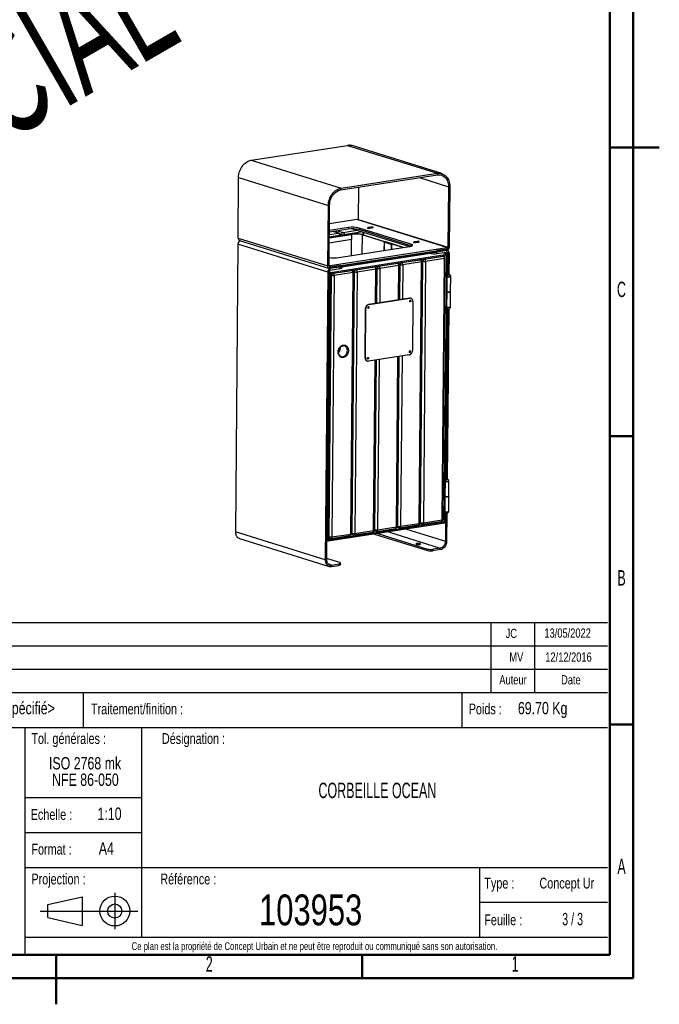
# Paper-space layout 'Commercial(2)(2)' of a CAD drawing. Header units: millimetres. Extents: x 1 to 209, y 1 to 296.
# Tile 2 of 3: x 99 to 209, y 1 to 170. Entities that reach past the tile are written whole.
import ezdxf

# ---------------------------------------------------------------- set-up
doc = ezdxf.new("R2010")
doc.units = ezdxf.units.MM
doc.layers.add('FORMAT', color=7, linetype='Continuous')
doc.styles.add('SLDTEXTSTYLE0', font='TXT', dxfattribs={"width": 0.605})
doc.styles.add('SLDTEXTSTYLE1', font='TXT', dxfattribs={"width": 0.75})
doc.styles.add('SLDTEXTSTYLE2', font='TXT', dxfattribs={"width": 0.65})

# ---------------------------------------------------------------- blocks, each defined once
blk = doc.blocks.new('Dossier de détail2')
at = {"layer": 'FORMAT', "color": 7}
for p, q in [((188.03, 25.01), (193.93, 26.37)), ((193.93, 26.37), (193.93, 21.45)), ((193.93, 26.37), (193.93, 21.45)), ((199.51, 27.02), (199.51, 20.82)), ((186.67, 23.91), (203.44, 23.91)), ((188.03, 22.81), (188.03, 25.01)), ((188.03, 22.81), (193.93, 21.45))]:
    blk.add_line(p, q, dxfattribs=at)
for radius in [2.57, 1.21]:
    blk.add_circle((199.51, 23.91), radius, dxfattribs=at)

psp = doc.layouts.new('Commercial(2)(2)')

# ---------------------------------------------------------------- linework, layer by layer
at = {"color": 7, "linetype": 'Continuous', "lineweight": 50}
for p, q in [((204, 291), (204, 6)), ((200, 287), (200, 10)), ((208.501, 148.5), (199.999, 148.5)), ((200, 148.5), (204, 148.5)), ((200, 99), (204, 99)), ((200, 49.5), (204, 49.5)), ((200, 10), (10, 10)), ((105, 1.499), (105, 10.001)), ((105, 10), (105, 6)), ((157.5, 10), (157.5, 6)), ((204, 6), (6, 6))]:
    psp.add_line(p, q, dxfattribs=at)
at = {"color": 7, "linetype": 'Continuous', "lineweight": 25}
for p, q in [((138.4678, 146.3045), (155.0078, 148.8762)), ((155.0078, 148.8762), (170.413, 144.0792)), ((171.1827, 144.0258), (155.7776, 148.8228)), ((171.1827, 144.0258), (155.7776, 148.8228)), ((138.4678, 146.3045), (153.873, 141.5076)), ((153.8707, 141.2476), (170.4107, 143.8193)), ((153.873, 141.5076), (170.413, 144.0792)), ((170.4107, 143.8193), (170.413, 144.0792)), ((136.2045, 132.973), (136.2967, 143.371)), ((136.2967, 143.371), (151.7019, 138.5741)), ((167.3189, 143.3386), (172.3232, 141.7803)), ((153.8707, 141.2476), (153.873, 141.5076)), ((156.8749, 141.7147), (156.8258, 136.1792)), ((172.3232, 141.7803), (172.2309, 131.3822)), ((172.3232, 141.7803), (172.538, 141.8137)), ((172.538, 141.8137), (172.4457, 131.4156)), ((151.6096, 128.176), (151.7019, 138.5741)), ((151.9167, 138.6075), (151.7019, 138.5741)), ((151.8244, 128.2094), (151.9167, 138.6075)), ((156.611, 136.1458), (151.8883, 135.4115)), ((172.0161, 131.3488), (156.611, 136.1458)), ((156.8258, 136.1792), (172.2309, 131.3822)), ((151.8669, 132.9926), (155.6905, 133.5871)), ((155.6134, 133.7083), (151.868, 133.126)), ((151.8719, 133.5577), (153.4347, 133.8007)), ((155.1304, 134.5034), (151.8758, 133.9974)), ((155.1327, 134.7633), (151.8781, 134.2573)), ((153.4347, 133.8007), (152.4943, 134.0935)), ((153.5309, 133.794), (152.5441, 134.1013)), ((153.2998, 134.2188), (154.2402, 133.9259)), ((153.9688, 133.5593), (153.7244, 133.6354)), ((153.7646, 133.4209), (153.7651, 133.4728)), ((153.9678, 133.4525), (153.9688, 133.5593)), ((154.2402, 133.9259), (156.6457, 134.3)), ((154.4348, 133.5395), (154.4347, 133.525)), ((157.5382, 134.022), (154.4348, 133.5395)), ((155.1327, 134.7633), (155.1304, 134.5034)), ((155.6905, 133.5871), (155.6828, 132.7131)), ((155.828, 134.5546), (165.6168, 131.5065)), ((156.9967, 134.6843), (156.9944, 134.4244)), ((165.882, 131.6569), (156.9944, 134.4244)), ((165.8843, 131.9169), (156.9967, 134.6843)), ((157.4914, 133.5278), (157.4622, 130.2386)), ((157.5719, 133.5403), (157.4914, 133.5278)), ((161.3427, 132.3286), (157.4914, 133.5278)), ((161.4232, 132.3411), (157.5719, 133.5403)), ((157.6522, 133.5153), (157.6564, 133.9852)), ((157.7871, 133.4733), (157.7913, 133.9432)), ((158.5061, 134.6695), (158.5068, 134.7532)), ((159.0438, 134.8366), (158.5068, 134.7532)), ((158.7833, 134.6671), (159.3203, 134.7505)), ((159.0427, 134.7074), (159.0438, 134.8366)), ((136.1952, 131.9331), (135.7571, 82.5422)), ((151.6004, 127.1362), (136.1952, 131.9331)), ((136.2045, 132.973), (151.6096, 128.176)), ((136.4755, 132.5305), (151.8807, 127.7336)), ((136.4755, 132.5305), (151.8807, 127.7336)), ((155.6828, 132.7131), (151.8591, 132.1185)), ((153.6293, 133.4143), (151.8682, 133.1404)), ((153.6291, 133.3998), (153.6293, 133.4143)), ((155.6193, 132.7032), (155.5949, 129.9482)), ((161.2605, 132.2787), (161.2477, 130.8271)), ((161.293, 132.2563), (161.2803, 130.8322)), ((161.293, 132.2563), (161.3735, 132.2688)), ((162.478, 131.8873), (161.293, 132.2563)), ((161.3285, 132.3079), (161.3877, 132.2895)), ((161.3427, 132.3286), (161.3425, 132.3109)), ((161.3427, 132.3286), (161.4232, 132.3411)), ((162.5585, 131.8998), (161.3735, 132.2688)), ((161.3877, 132.2895), (161.3875, 132.2645)), ((161.4549, 132.2435), (161.4556, 132.3188)), ((161.4809, 132.2855), (161.4805, 132.2355)), ((161.4809, 132.2855), (161.5615, 132.2981)), ((164.527, 131.337), (161.4809, 132.2855)), ((164.6076, 131.3495), (161.5615, 132.2981)), ((162.478, 131.8873), (162.4702, 131.0172)), ((162.5585, 131.8998), (162.478, 131.8873)), ((162.5585, 131.8998), (162.5508, 131.0297)), ((165.8843, 131.9169), (165.882, 131.6569)), ((166.4062, 132.2095), (166.4069, 132.2932)), ((166.9439, 132.3767), (166.4069, 132.2932)), ((166.6834, 132.2071), (167.2204, 132.2906)), ((166.9428, 132.2474), (166.9439, 132.3767)), ((152.0369, 127.9828), (172.0138, 131.0889)), ((152.0392, 128.2428), (172.0161, 131.3488)), ((152.0825, 127.0814), (172.1131, 130.1957)), ((153.5175, 129.6252), (165.6003, 131.5039)), ((169.1548, 130.4048), (154.0242, 128.0523)), ((154.0242, 128.0471), (169.1658, 130.4014)), ((166.4305, 130.2208), (166.4284, 129.9809)), ((167.011, 130.0715), (167.0131, 130.3114)), ((168.6417, 130.5646), (169.3587, 130.3413)), ((169.2, 130.6514), (169.361, 130.6012)), ((169.3587, 130.3413), (169.361, 130.6012)), ((169.361, 130.6012), (169.3617, 130.6765)), ((170.2908, 130.3018), (172.0092, 130.569)), ((170.2931, 130.5617), (170.2908, 130.3018)), ((172.0115, 130.8289), (170.2931, 130.5617)), ((170.2954, 130.8217), (170.2931, 130.5617)), ((172.0138, 131.0889), (170.2954, 130.8217)), ((172.1131, 130.1957), (171.2791, 130.4555)), ((171.6657, 130.5156), (172.2217, 130.3424)), ((172.1131, 130.1957), (171.9503, 129.9757)), ((172.0092, 130.569), (172.0115, 130.8289)), ((172.0138, 131.0889), (172.0115, 130.8289)), ((172.0161, 131.3488), (172.0138, 131.0889)), ((172.1655, 130.8182), (172.0779, 130.8455)), ((172.1131, 130.1957), (172.0803, 126.4966)), ((172.2217, 130.3424), (172.1887, 126.6279)), ((172.2217, 130.3424), (172.4365, 130.3758)), ((172.2309, 131.3822), (172.4457, 131.4156)), ((172.4365, 130.3758), (172.4038, 126.6897)), ((152.2419, 126.9114), (171.9503, 129.9757)), ((160.367, 128.1371), (163.5891, 128.6381)), ((163.5891, 128.6381), (163.5085, 128.6632)), ((163.6853, 128.6314), (163.5584, 128.6709)), ((164.0158, 128.38), (163.9036, 128.4149)), ((164.2067, 128.7717), (164.2872, 128.7467)), ((164.2872, 128.7467), (167.5093, 129.2476)), ((167.7039, 128.8612), (164.4818, 128.3602)), ((167.3061, 84.0195), (167.7039, 128.8612)), ((167.5093, 129.2476), (167.4287, 129.2727)), ((167.4419, 84.078), (167.8397, 128.9197)), ((167.6055, 129.241), (167.4786, 129.2805)), ((167.5382, 84.1478), (167.936, 128.9895)), ((167.936, 128.9895), (167.8238, 129.0244)), ((168.402, 128.9697), (168.0042, 84.128)), ((168.1269, 129.3813), (168.2074, 129.3562)), ((168.2074, 129.3562), (171.4294, 129.8572)), ((171.6241, 129.4707), (168.402, 128.9697)), ((171.2263, 84.629), (171.6241, 129.4707)), ((171.4294, 129.8572), (171.3489, 129.8822)), ((171.3621, 84.6875), (171.7599, 129.5293)), ((171.5257, 129.8505), (171.3988, 129.89)), ((171.9503, 129.9757), (171.5444, 84.2242)), ((151.6004, 127.1362), (151.1622, 77.7453)), ((151.8152, 127.1696), (151.377, 77.7787)), ((151.8152, 127.1696), (151.6004, 127.1362)), ((151.8244, 128.2094), (151.6096, 128.176)), ((152.0825, 127.0814), (151.8152, 127.1646)), ((151.8253, 128.3094), (152.0392, 128.2428)), ((151.8779, 104.0106), (152.0825, 127.0814)), ((151.8935, 128.0275), (152.0369, 127.9828)), ((152.0323, 127.4629), (153.7507, 127.7301)), ((152.0323, 127.4629), (152.0346, 127.7229)), ((153.7531, 127.9901), (152.0346, 127.7229)), ((152.0369, 127.9828), (152.0346, 127.7229)), ((153.7554, 128.25), (152.0369, 127.9828)), ((152.0392, 128.2428), (152.0369, 127.9828)), ((152.039, 104.0357), (152.2419, 126.9114)), ((152.0825, 127.0814), (152.2419, 126.9114)), ((152.4461, 126.9432), (152.5266, 126.9181)), ((152.5266, 126.9181), (155.7487, 127.4191)), ((155.9433, 127.0326), (152.7212, 126.5317)), ((153.7507, 127.7301), (153.7531, 127.9901)), ((153.7531, 127.9901), (153.7554, 128.25)), ((154.0224, 127.8472), (154.0247, 128.1072)), ((154.0247, 128.1072), (154.0263, 128.2922)), ((154.0247, 128.1072), (154.0263, 128.2922)), ((155.5455, 82.1909), (155.9433, 127.0326)), ((155.7487, 127.4191), (155.6681, 127.4442)), ((155.6813, 82.2495), (156.0791, 127.0912)), ((155.8449, 127.4124), (155.718, 127.4519)), ((155.7776, 82.3192), (156.1754, 127.1609)), ((156.1754, 127.1609), (156.0632, 127.1959)), ((156.6414, 127.1412), (156.2436, 82.2995)), ((156.3663, 127.5527), (156.4468, 127.5276)), ((156.4468, 127.5276), (159.6689, 128.0286)), ((159.8635, 127.6422), (156.6414, 127.1412)), ((159.6689, 128.0286), (159.5883, 128.0537)), ((159.7651, 128.0219), (159.6382, 128.0614)), ((159.8116, 121.7932), (159.8635, 127.6422)), ((159.9471, 121.8143), (159.9993, 127.7007)), ((160.0956, 127.7705), (159.9834, 127.8054)), ((160.0429, 121.8292), (160.0956, 127.7705)), ((160.2865, 128.1622), (160.367, 128.1371)), ((160.5616, 127.7507), (160.5097, 121.9018)), ((163.7837, 128.2517), (160.5616, 127.7507)), ((163.7318, 122.4028), (163.7837, 128.2517)), ((163.8673, 122.4238), (163.9195, 128.3102)), ((163.9631, 122.4387), (164.0158, 128.38)), ((164.4818, 128.3602), (164.4299, 122.5113)), ((151.8574, 81.7097), (152.2552, 126.5514)), ((152.2552, 126.5514), (152.2388, 126.5565)), ((152.7212, 126.5317), (152.3234, 81.6899)), ((172.0497, 126.36), (172.0267, 123.7605)), ((172.6933, 123.7546), (172.7164, 126.3541)), ((172.0267, 123.7605), (172.0036, 121.161)), ((172.6702, 121.155), (172.6933, 123.7546)), ((158.6302, 121.6096), (165.6113, 122.695)), ((158.6894, 121.5911), (165.6706, 122.6765)), ((165.6706, 122.6765), (165.6113, 122.695)), ((165.863, 122.6632), (165.8038, 122.6816)), ((166.2018, 122.1102), (166.1269, 113.6617)), ((158.0124, 112.4277), (158.0874, 120.8762)), ((158.0717, 112.4093), (158.1466, 120.8577)), ((158.1466, 120.8577), (158.0874, 120.8762)), ((158.6302, 121.6096), (158.6894, 121.5911)), ((172.0318, 121.0239), (171.769, 91.4031)), ((172.1379, 120.8906), (171.8774, 91.5344)), ((172.3518, 120.825), (172.0925, 91.5962)), ((158.0124, 112.4277), (158.0717, 112.4093)), ((158.3512, 111.8747), (158.4105, 111.8563)), ((165.5841, 112.9283), (158.6029, 111.8429)), ((159.4657, 82.8004), (159.7249, 112.0173)), ((159.6015, 82.859), (159.8603, 112.0384)), ((159.6978, 82.9287), (159.9561, 112.0533)), ((160.423, 112.1259), (160.1638, 82.909)), ((163.3859, 83.4099), (163.6451, 112.6269)), ((163.5217, 83.4685), (163.7805, 112.6479)), ((163.618, 83.5382), (163.8763, 112.6628)), ((164.3432, 112.7354), (164.084, 83.5185)), ((151.8779, 104.0106), (151.6105, 104.0939)), ((151.6732, 80.9399), (151.8779, 104.0106)), ((151.836, 81.1599), (152.039, 104.0357)), ((152.039, 104.0357), (151.8779, 104.0106)), ((171.7384, 91.2665), (171.7153, 88.667)), ((172.382, 88.661), (172.405, 91.2606)), ((171.7153, 88.667), (171.6923, 86.0674)), ((172.3589, 86.0615), (172.382, 88.661)), ((168.0042, 84.128), (171.2263, 84.629)), ((171.7204, 85.9303), (171.7038, 84.0542)), ((171.8265, 85.7971), (171.7835, 80.9515)), ((172.0404, 85.7315), (171.9983, 80.9849)), ((171.7038, 84.0542), (151.6732, 80.9399)), ((171.5444, 84.2242), (151.836, 81.1599)), ((156.2436, 82.2995), (159.4657, 82.8004)), ((159.6024, 82.9584), (159.6978, 82.9287)), ((160.0175, 82.6411), (163.2396, 83.1421)), ((160.1638, 82.909), (163.3859, 83.4099)), ((163.4993, 83.3514), (163.7874, 83.2617)), ((163.5226, 83.568), (163.618, 83.5382)), ((163.9377, 83.2506), (167.1598, 83.7516)), ((164.084, 83.5185), (167.3061, 84.0195)), ((165.1111, 83.0292), (171.7835, 80.9515)), ((167.4195, 83.9609), (167.7076, 83.8712)), ((167.4428, 84.1775), (167.5382, 84.1478)), ((167.8579, 83.8601), (171.08, 84.3611)), ((171.5444, 84.2242), (171.0956, 84.3639)), ((171.7038, 84.0542), (171.5444, 84.2242)), ((151.1622, 77.7453), (135.7571, 82.5422)), ((136.4347, 81.4362), (151.8398, 76.6392)), ((151.6732, 80.9399), (151.836, 81.1599)), ((151.839, 81.4917), (152.0268, 81.4332)), ((151.841, 81.7148), (151.8574, 81.7097)), ((152.1771, 81.4221), (155.3992, 81.923)), ((152.3234, 81.6899), (155.5455, 82.1909)), ((155.6589, 82.1324), (155.947, 82.0427)), ((155.6822, 82.3489), (155.7776, 82.3192)), ((156.0973, 82.0316), (159.3194, 82.5326)), ((159.5791, 82.7419), (159.8672, 82.6522)), ((159.6344, 82.1777), (168.6919, 79.3573)), ((160.1927, 82.2645), (168.6942, 79.6172)), ((162.0186, 82.5484), (170.9151, 79.7781)), ((151.6732, 80.9399), (151.4058, 81.0231)), ((168.6919, 79.3573), (168.6942, 79.6172)), ((169.6263, 79.5777), (169.6239, 79.3178)), ((170.9128, 79.5182), (169.6239, 79.3178)), ((170.9151, 79.7781), (169.6263, 79.5777)), ((170.9128, 79.5182), (170.9151, 79.7781)), ((171.9983, 80.9849), (171.7835, 80.9515)), ((151.1622, 77.7453), (151.377, 77.7787)), ((153.6579, 77.2794), (151.3789, 77.989)), ((152.227, 76.8725), (151.6535, 77.0511)), ((152.2247, 76.6125), (152.227, 76.8725)), ((152.2247, 76.6125), (153.5135, 76.8129)), ((152.227, 76.8725), (153.5159, 77.0729)), ((153.5135, 76.8129), (153.5159, 77.0729)), ((153.7852, 76.93), (153.7875, 77.19))]:
    psp.add_line(p, q, dxfattribs=at)
at = {"color": 7, "linetype": 'Continuous', "lineweight": 25, "flags": 128}
for points in [[(136.2967, 143.371), (136.3093, 143.6274), (136.3425, 143.8846), (136.3959, 144.14), (136.4691, 144.3913), (136.5612, 144.6359), (136.6715, 144.8715), (136.7989, 145.096), (136.9422, 145.307), (137.0999, 145.5026), (137.2706, 145.6809), (137.4525, 145.8402), (137.6441, 145.9789), (137.8433, 146.0957), (138.0483, 146.1894), (138.2572, 146.2593), (138.4678, 146.3045)], [(136.2967, 143.371), (136.3093, 143.6274), (136.3425, 143.8846), (136.3959, 144.14), (136.4691, 144.3913), (136.5612, 144.6359), (136.6715, 144.8715), (136.7989, 145.096), (136.9422, 145.307), (137.0999, 145.5026), (137.2706, 145.6809), (137.4525, 145.8402), (137.6441, 145.9789), (137.8433, 146.0957), (138.0483, 146.1894), (138.2572, 146.2593), (138.4678, 146.3045)], [(170.4107, 143.8193), (170.6126, 143.8379), (170.8122, 143.8307), (171.0071, 143.7977), (171.1952, 143.7393), (171.3745, 143.6561), (171.5431, 143.5492), (171.6989, 143.4195), (171.8405, 143.2686), (171.9662, 143.0981), (172.0745, 142.9098), (172.1645, 142.7059), (172.235, 142.4886), (172.2852, 142.2602), (172.3148, 142.0232), (172.3232, 141.7803)], [(170.4107, 143.8193), (170.6126, 143.8379), (170.8122, 143.8307), (171.0071, 143.7977), (171.1952, 143.7393), (171.3745, 143.6561), (171.5431, 143.5492), (171.6989, 143.4195), (171.8405, 143.2686), (171.9662, 143.0981), (172.0745, 142.9098), (172.1645, 142.7059), (172.235, 142.4886), (172.2852, 142.2602), (172.3148, 142.0232), (172.3232, 141.7803)], [(170.413, 144.0792), (170.6234, 144.0995), (170.8316, 144.0945), (171.0355, 144.0643), (171.2333, 144.0092), (171.4228, 143.9297), (171.6025, 143.8267), (171.7705, 143.7011), (171.9251, 143.554), (172.065, 143.387), (172.1888, 143.2016), (172.2952, 142.9997), (172.3833, 142.7831), (172.4522, 142.5539), (172.5012, 142.3144), (172.5299, 142.0669), (172.538, 141.8137)], [(170.413, 144.0792), (170.6234, 144.0995), (170.8316, 144.0945), (171.0355, 144.0643), (171.2333, 144.0092), (171.4228, 143.9297), (171.6025, 143.8267), (171.7705, 143.7011), (171.9251, 143.554), (172.065, 143.387), (172.1888, 143.2016), (172.2952, 142.9997), (172.3833, 142.7831), (172.4522, 142.5539), (172.5012, 142.3144), (172.5299, 142.0669), (172.538, 141.8137)], [(151.7019, 138.5741), (151.7145, 138.8305), (151.7476, 139.0876), (151.8011, 139.3431), (151.8742, 139.5943), (151.9664, 139.8389), (152.0767, 140.0746), (152.2041, 140.299), (152.3473, 140.51), (152.505, 140.7056), (152.6757, 140.8839), (152.8577, 141.0432), (153.0492, 141.1819), (153.2484, 141.2987), (153.4535, 141.3925), (153.6623, 141.4623), (153.873, 141.5076)], [(151.7019, 138.5741), (151.7145, 138.8305), (151.7476, 139.0876), (151.8011, 139.3431), (151.8742, 139.5943), (151.9664, 139.8389), (152.0767, 140.0746), (152.2041, 140.299), (152.3473, 140.51), (152.505, 140.7056), (152.6757, 140.8839), (152.8577, 141.0432), (153.0492, 141.1819), (153.2484, 141.2987), (153.4535, 141.3925), (153.6623, 141.4623), (153.873, 141.5076)], [(151.9167, 138.6075), (151.9294, 138.8537), (151.9632, 139.1005), (152.0177, 139.3452), (152.0922, 139.5851), (152.1861, 139.8175), (152.2981, 140.0401), (152.4271, 140.2502), (152.5717, 140.4456), (152.7304, 140.6241), (152.9013, 140.7839), (153.0826, 140.9231), (153.2722, 141.0402), (153.4683, 141.134), (153.6685, 141.2034), (153.8707, 141.2476)], [(151.9167, 138.6075), (151.9294, 138.8537), (151.9632, 139.1005), (152.0177, 139.3452), (152.0922, 139.5851), (152.1861, 139.8175), (152.2981, 140.0401), (152.4271, 140.2502), (152.5717, 140.4456), (152.7304, 140.6241), (152.9013, 140.7839), (153.0826, 140.9231), (153.2722, 141.0402), (153.4683, 141.134), (153.6685, 141.2034), (153.8707, 141.2476)], [(156.8258, 136.1792), (156.8212, 136.1278), (156.8106, 136.0836)], [(156.8258, 136.1792), (156.8212, 136.1278), (156.8106, 136.0836)], [(153.4347, 133.8007), (153.487, 133.8026), (153.5309, 133.794)], [(153.4347, 133.8007), (153.4731, 133.7825), (153.51, 133.7524), (153.5439, 133.7118), (153.5735, 133.662), (153.5976, 133.6052), (153.6153, 133.5433), (153.626, 133.4788), (153.6293, 133.4143)], [(154.2402, 133.9259), (154.2786, 133.9077), (154.3155, 133.8777), (154.3494, 133.837), (154.379, 133.7873), (154.4031, 133.7304), (154.4209, 133.6685), (154.4316, 133.6041), (154.4348, 133.5395)], [(155.6134, 133.7083), (155.6302, 133.7069), (155.6536, 133.692), (155.6732, 133.664), (155.6862, 133.6271), (155.6905, 133.5871)], [(157.5719, 133.5403), (157.4512, 133.5733), (157.3128, 133.6027), (157.159, 133.6279), (156.9926, 133.6485), (156.8163, 133.6642), (156.6332, 133.6748), (156.4464, 133.6799), (156.2592, 133.6796), (156.0746, 133.6738), (155.8959, 133.6627), (155.7261, 133.6464), (155.6824, 133.6412)], [(158.5068, 134.7532), (158.4509, 134.7406), (158.4183, 134.7243), (158.4132, 134.7063), (158.436, 134.6888), (158.484, 134.6738), (158.5514, 134.6633), (158.6302, 134.6583), (158.7107, 134.6597), (158.7833, 134.6671)], [(159.3203, 134.7505), (159.3763, 134.7631), (159.4088, 134.7794), (159.414, 134.7974), (159.3912, 134.8149), (159.3432, 134.8299), (159.2757, 134.8404), (159.197, 134.8454), (159.1165, 134.844), (159.0438, 134.8366)], [(161.293, 132.2563), (161.2763, 132.2627), (161.2654, 132.2697), (161.2607, 132.2769), (161.2624, 132.2842), (161.2705, 132.2912), (161.2846, 132.2976), (161.3042, 132.3033), (161.3285, 132.3079)], [(161.3285, 132.3079), (161.3382, 132.3098), (161.346, 132.3121), (161.3516, 132.3146), (161.3549, 132.3174), (161.3556, 132.3203), (161.3537, 132.3232), (161.3493, 132.326), (161.3427, 132.3286)], [(161.3735, 132.2688), (161.3668, 132.2714), (161.3625, 132.2742), (161.3606, 132.2771), (161.3613, 132.28), (161.3645, 132.2828), (161.3702, 132.2854), (161.378, 132.2876), (161.3877, 132.2895)], [(161.3877, 132.2895), (161.412, 132.2941), (161.4316, 132.2998), (161.4457, 132.3063), (161.4537, 132.3132), (161.4554, 132.3205), (161.4508, 132.3277), (161.4399, 132.3347), (161.4232, 132.3411)], [(165.6003, 131.5039), (165.7451, 131.5301), (165.8709, 131.5609), (165.9751, 131.5955), (166.0556, 131.6332), (166.1107, 131.6733), (166.1393, 131.715), (166.1409, 131.7574), (166.1154, 131.7996), (166.0634, 131.8408), (165.9858, 131.8802), (165.8843, 131.9169)], [(166.4069, 132.2932), (166.3509, 132.2806), (166.3184, 132.2643), (166.3132, 132.2463), (166.336, 132.2288), (166.3841, 132.2139), (166.4515, 132.2033), (166.5302, 132.1984), (166.6108, 132.1997), (166.6834, 132.2071)], [(167.2204, 132.2906), (167.2764, 132.3032), (167.3089, 132.3194), (167.3141, 132.3374), (167.2913, 132.3549), (167.2432, 132.3699), (167.1758, 132.3805), (167.0971, 132.3854), (167.0165, 132.3841), (166.9439, 132.3767)], [(166.008, 131.6093), (165.9835, 131.6202), (165.882, 131.6569)], [(172.4365, 130.3758), (172.4292, 130.476), (172.4056, 130.5697), (172.3667, 130.6534), (172.3139, 130.7239), (172.2494, 130.7784), (172.1756, 130.8149), (172.0952, 130.832), (172.0115, 130.8289)], [(163.6853, 128.6314), (163.6414, 128.64), (163.5891, 128.6381)], [(163.7837, 128.2517), (163.7804, 128.3163), (163.7697, 128.3807), (163.752, 128.4426), (163.7279, 128.4995), (163.6983, 128.5492), (163.6644, 128.5899), (163.6275, 128.6199), (163.5891, 128.6381)], [(164.4818, 128.3602), (164.4786, 128.4248), (164.4679, 128.4893), (164.4501, 128.5511), (164.426, 128.608), (164.3964, 128.6577), (164.3625, 128.6984), (164.3256, 128.7284), (164.2872, 128.7467)], [(167.6055, 129.241), (167.5616, 129.2495), (167.5093, 129.2476)], [(167.7039, 128.8612), (167.7006, 128.9258), (167.6899, 128.9902), (167.6722, 129.0521), (167.6481, 129.109), (167.6185, 129.1587), (167.5846, 129.1994), (167.5477, 129.2294), (167.5093, 129.2476)], [(168.402, 128.9697), (168.3988, 129.0343), (168.3881, 129.0988), (168.3703, 129.1606), (168.3462, 129.2175), (168.3166, 129.2673), (168.2827, 129.3079), (168.2458, 129.3379), (168.2074, 129.3562)], [(171.5257, 129.8505), (171.4818, 129.8591), (171.4294, 129.8572)], [(171.6241, 129.4707), (171.6208, 129.5353), (171.6101, 129.5997), (171.5924, 129.6616), (171.5683, 129.7185), (171.5387, 129.7682), (171.5048, 129.8089), (171.4679, 129.8389), (171.4294, 129.8572)], [(152.0346, 127.7229), (151.9509, 127.7199), (151.8706, 127.7369), (151.7967, 127.7734), (151.7322, 127.8279), (151.6795, 127.8984), (151.6406, 127.9821), (151.617, 128.0759), (151.6096, 128.176)], [(152.0346, 127.7229), (151.9509, 127.7199), (151.8706, 127.7369), (151.7967, 127.7734), (151.7322, 127.8279), (151.6795, 127.8984), (151.6406, 127.9821), (151.617, 128.0759), (151.6096, 128.176)], [(152.7212, 126.5317), (152.718, 126.5963), (152.7073, 126.6607), (152.6895, 126.7226), (152.6654, 126.7795), (152.6358, 126.8292), (152.6019, 126.8698), (152.5651, 126.8999), (152.5266, 126.9181)], [(154.0224, 127.8472), (154.0148, 127.8252), (153.9825, 127.7972), (153.9262, 127.7714), (153.8479, 127.7488), (153.7507, 127.7301)], [(154.0247, 128.1072), (154.0171, 128.0851), (153.9848, 128.0572), (153.9285, 128.0314), (153.8502, 128.0087), (153.7531, 127.9901)], [(154.0247, 128.1072), (154.0171, 128.0851), (153.9848, 128.0572), (153.9285, 128.0314), (153.8502, 128.0087), (153.7531, 127.9901)], [(153.7531, 127.9901), (153.8502, 128.0087), (153.9285, 128.0314), (153.9848, 128.0572), (154.0171, 128.0851), (154.0247, 128.1072)], [(155.7487, 127.4191), (155.801, 127.421), (155.8449, 127.4124)], [(155.9433, 127.0326), (155.94, 127.0972), (155.9293, 127.1617), (155.9116, 127.2235), (155.8875, 127.2804), (155.8579, 127.3302), (155.824, 127.3708), (155.7871, 127.4008), (155.7487, 127.4191)], [(156.6414, 127.1412), (156.6382, 127.2058), (156.6275, 127.2702), (156.6097, 127.3321), (156.5856, 127.389), (156.556, 127.4387), (156.5221, 127.4794), (156.4853, 127.5094), (156.4468, 127.5276)], [(159.7651, 128.0219), (159.7212, 128.0305), (159.6689, 128.0286)], [(159.8635, 127.6422), (159.8602, 127.7067), (159.8495, 127.7712), (159.8318, 127.8331), (159.8077, 127.8899), (159.7781, 127.9397), (159.7442, 127.9803), (159.7073, 128.0104), (159.6689, 128.0286)], [(160.5616, 127.7507), (160.5584, 127.8153), (160.5477, 127.8797), (160.5299, 127.9416), (160.5058, 127.9985), (160.4762, 128.0482), (160.4423, 128.0889), (160.4054, 128.1189), (160.367, 128.1371)], [(172.0497, 126.36), (172.0504, 126.3552), (172.0698, 126.3343), (172.1145, 126.3153)], [(172.7164, 126.3541), (172.714, 126.3455), (172.6921, 126.3266), (172.6485, 126.3099), (172.5863, 126.2965), (172.5098, 126.2873), (172.4245, 126.283), (172.3363, 126.2839), (172.2513, 126.2899), (172.1756, 126.3007), (172.1144, 126.3154), (172.072, 126.333), (172.0515, 126.3523), (172.0497, 126.36)], [(172.1145, 126.3153), (172.1811, 126.2997), (172.2639, 126.2887), (172.3565, 126.2832), (172.4512, 126.2838), (172.5403, 126.2902), (172.6168, 126.3021), (172.6742, 126.3184), (172.7081, 126.3379), (172.7164, 126.3541)], [(172.3859, 126.682), (172.4383, 126.6839), (172.4822, 126.6753)], [(172.0267, 123.7605), (172.0273, 123.7559), (172.0441, 123.7365), (172.0831, 123.7185), (172.1415, 123.7033), (172.2152, 123.6918), (172.299, 123.685), (172.3872, 123.6833), (172.4734, 123.6867), (172.5517, 123.6951), (172.6165, 123.7079), (172.6634, 123.7242), (172.689, 123.7428), (172.6933, 123.7546)], [(172.6933, 123.7546), (172.691, 123.746), (172.669, 123.7271), (172.6254, 123.7104), (172.5632, 123.6969), (172.4868, 123.6878), (172.4014, 123.6835), (172.3132, 123.6844), (172.2282, 123.6904), (172.1525, 123.7011), (172.0913, 123.7158), (172.049, 123.7334), (172.0284, 123.7527), (172.0267, 123.7605)], [(165.6113, 122.695), (165.716, 122.6988), (165.8038, 122.6816)], [(165.6606, 122.1558), (165.6696, 122.2094), (165.6945, 122.2574), (165.7313, 122.2927), (165.7746, 122.3098), (165.8176, 122.3061), (165.854, 122.2822), (165.878, 122.2418), (165.8861, 122.1909), (165.8771, 122.1373), (165.8523, 122.0892), (165.8154, 122.054), (165.7722, 122.0369), (165.7291, 122.0405), (165.6928, 122.0644), (165.6687, 122.1049), (165.6606, 122.1558)], [(166.2018, 122.1102), (166.1926, 122.2353), (166.1632, 122.3525), (166.1145, 122.4571), (166.0486, 122.5452), (165.968, 122.6134), (165.8756, 122.659), (165.7752, 122.6803), (165.6706, 122.6765)], [(158.0874, 120.8762), (158.0988, 121.0046), (158.1305, 121.1312), (158.1811, 121.2513), (158.2487, 121.3602), (158.3308, 121.4536), (158.4242, 121.5281), (158.5253, 121.5808), (158.6302, 121.6096)], [(158.6894, 121.5911), (158.5845, 121.5623), (158.4835, 121.5097), (158.3901, 121.4352), (158.308, 121.3417), (158.2403, 121.2329), (158.1897, 121.1128), (158.1581, 120.9861), (158.1466, 120.8577)], [(158.6902, 121.072), (158.682, 121.1229), (158.658, 121.1634), (158.6217, 121.1873), (158.5786, 121.191), (158.5354, 121.1739), (158.4985, 121.1386), (158.4737, 121.0905), (158.4646, 121.037), (158.4727, 120.9861), (158.4968, 120.9456), (158.5331, 120.9217), (158.5762, 120.918), (158.6194, 120.9351), (158.6563, 120.9704), (158.6811, 121.0185), (158.6902, 121.072)], [(172.0036, 121.161), (172.0043, 121.1561), (172.0237, 121.1353), (172.0684, 121.1163)], [(172.0036, 121.161), (172.0042, 121.1564), (172.021, 121.137), (172.06, 121.119), (172.1184, 121.1038), (172.1921, 121.0923), (172.276, 121.0855), (172.3641, 121.0837), (172.4503, 121.0872), (172.5286, 121.0956), (172.5934, 121.1084), (172.6403, 121.1247), (172.6659, 121.1433), (172.6702, 121.155)], [(172.0684, 121.1163), (172.1349, 121.1006), (172.2178, 121.0896), (172.3104, 121.0842), (172.405, 121.0847), (172.4942, 121.0912), (172.5706, 121.1031), (172.6281, 121.1194), (172.662, 121.1389), (172.6702, 121.155)], [(154.2778, 114.6053), (154.4068, 114.6139), (154.5327, 114.5995), (154.653, 114.5623), (154.7652, 114.5033), (154.8667, 114.4235), (154.9555, 114.3248), (155.0296, 114.2092), (155.0875, 114.0791), (155.128, 113.9375), (155.1501, 113.7872), (155.1535, 113.6315), (155.1379, 113.4737), (155.1039, 113.3171), (155.052, 113.1652), (154.9834, 113.0211), (154.8996, 112.8879), (154.8023, 112.7684), (154.6937, 112.6653), (154.576, 112.5806), (154.4517, 112.5163), (154.3235, 112.4736), (154.1942, 112.4535), (154.0664, 112.4564), (153.9429, 112.4822), (153.8264, 112.5304), (153.7193, 112.6), (153.6238, 112.6895), (153.5422, 112.797), (153.476, 112.9201), (153.4266, 113.0563), (153.3953, 113.2027), (153.3825, 113.3561), (153.3886, 113.5133), (153.4135, 113.6709), (153.4566, 113.8255), (153.5169, 113.974), (153.5933, 114.113), (153.6841, 114.2396), (153.7874, 114.3512), (153.9008, 114.4454), (154.0222, 114.5201), (154.1487, 114.5738), (154.2778, 114.6053)], [(153.9049, 112.6337), (153.9408, 112.6239), (154.0593, 112.6079), (154.181, 112.6152), (154.3029, 112.6458), (154.422, 112.6988), (154.5354, 112.7729), (154.6403, 112.8664), (154.734, 112.9768), (154.8144, 113.1016), (154.8793, 113.2376), (154.9273, 113.3815), (154.9571, 113.5297), (154.968, 113.6786), (154.9597, 113.8245), (154.9325, 113.9639), (154.8869, 114.0932), (154.8242, 114.2094), (154.7458, 114.3095), (154.6538, 114.3911), (154.5503, 114.4521), (154.478, 114.4801)], [(165.5833, 113.4474), (165.5915, 113.3965), (165.6155, 113.356), (165.6518, 113.3321), (165.6949, 113.3285), (165.7382, 113.3456), (165.775, 113.3808), (165.7998, 113.4289), (165.8089, 113.4825), (165.8008, 113.5334), (165.7767, 113.5738), (165.7404, 113.5977), (165.6973, 113.6014), (165.6541, 113.5843), (165.6172, 113.549), (165.5924, 113.501), (165.5833, 113.4474)], [(165.5841, 112.9283), (165.689, 112.9571), (165.79, 113.0098), (165.8834, 113.0843), (165.9655, 113.1777), (166.0332, 113.2866), (166.0838, 113.4067), (166.1154, 113.5333), (166.1269, 113.6617)], [(158.0717, 112.4093), (158.0809, 112.2841), (158.1104, 112.1669), (158.159, 112.0623), (158.2249, 111.9742), (158.3056, 111.906), (158.3979, 111.8604), (158.4983, 111.8391), (158.6029, 111.8429)], [(158.6129, 112.3636), (158.6039, 112.3101), (158.579, 112.262), (158.5422, 112.2267), (158.4989, 112.2096), (158.4559, 112.2133), (158.4195, 112.2372), (158.3955, 112.2777), (158.3874, 112.3286), (158.3964, 112.3821), (158.4213, 112.4302), (158.4581, 112.4655), (158.5013, 112.4826), (158.5444, 112.4789), (158.5807, 112.455), (158.6048, 112.4145), (158.6129, 112.3636)], [(171.7384, 91.2665), (171.7391, 91.2616), (171.7584, 91.2408), (171.8032, 91.2218)], [(172.405, 91.2606), (172.4027, 91.2519), (172.3808, 91.2331), (172.3372, 91.2164), (172.2749, 91.2029), (172.1985, 91.1938), (172.1132, 91.1895), (172.0249, 91.1904), (171.94, 91.1964), (171.8642, 91.2071), (171.803, 91.2218), (171.7607, 91.2394), (171.7401, 91.2587), (171.7384, 91.2665)], [(171.8032, 91.2218), (171.8697, 91.2061), (171.9526, 91.1951), (172.0451, 91.1897), (172.1398, 91.1902), (172.229, 91.1967), (172.3054, 91.2086), (172.3629, 91.2249), (172.3968, 91.2444), (172.405, 91.2606)], [(172.0746, 91.5885), (172.1269, 91.5904), (172.1708, 91.5818)], [(171.7153, 88.667), (171.7159, 88.6624), (171.7328, 88.643), (171.7718, 88.625), (171.8301, 88.6097), (171.9039, 88.5983), (171.9877, 88.5915), (172.0758, 88.5897), (172.1621, 88.5932), (172.2403, 88.6016), (172.3052, 88.6144), (172.352, 88.6307), (172.3776, 88.6493), (172.382, 88.661)], [(172.382, 88.661), (172.3796, 88.6524), (172.3577, 88.6336), (172.3141, 88.6168), (172.2519, 88.6034), (172.1754, 88.5942), (172.0901, 88.5899), (172.0019, 88.5908), (171.9169, 88.5969), (171.8412, 88.6076), (171.78, 88.6223), (171.7376, 88.6399), (171.7171, 88.6592), (171.7153, 88.667)], [(171.2263, 84.629), (171.2219, 84.5668), (171.2101, 84.5093), (171.1914, 84.4588), (171.1664, 84.4172), (171.1361, 84.3861), (171.1017, 84.3667), (171.08, 84.3611)], [(171.2263, 84.629), (171.2748, 84.6383), (171.314, 84.6496), (171.3421, 84.6625), (171.3583, 84.6765), (171.3621, 84.6875)], [(171.6923, 86.0674), (171.6929, 86.0626), (171.7123, 86.0417), (171.7571, 86.0227)], [(171.6923, 86.0674), (171.6929, 86.0629), (171.7097, 86.0434), (171.7487, 86.0255), (171.8071, 86.0102), (171.8808, 85.9988), (171.9646, 85.992), (172.0528, 85.9902), (172.139, 85.9937), (172.2173, 86.0021), (172.2821, 86.0149), (172.329, 86.0312), (172.3546, 86.0498), (172.3589, 86.0615)], [(171.7571, 86.0227), (171.8236, 86.0071), (171.9065, 85.9961), (171.999, 85.9907), (172.0937, 85.9912), (172.1829, 85.9977), (172.2593, 86.0095), (172.3168, 86.0259), (172.3507, 86.0453), (172.3589, 86.0615)], [(159.4657, 82.8004), (159.4613, 82.7382), (159.4495, 82.6808), (159.4308, 82.6303), (159.4058, 82.5887), (159.3755, 82.5576), (159.3411, 82.5382), (159.3194, 82.5326)], [(159.4657, 82.8004), (159.5142, 82.8098), (159.5534, 82.8211), (159.5816, 82.834), (159.5977, 82.848), (159.6015, 82.859)], [(160.1638, 82.909), (160.1594, 82.8468), (160.1476, 82.7893), (160.1289, 82.7388), (160.1039, 82.6972), (160.0736, 82.6661), (160.0392, 82.6467), (160.0175, 82.6411)], [(163.3859, 83.4099), (163.3815, 83.3477), (163.3697, 83.2903), (163.351, 83.2398), (163.326, 83.1982), (163.2957, 83.1671), (163.2613, 83.1477), (163.2396, 83.1421)], [(163.3859, 83.4099), (163.4344, 83.4193), (163.4736, 83.4306), (163.5017, 83.4435), (163.5179, 83.4575), (163.5217, 83.4685)], [(164.084, 83.5185), (164.0796, 83.4563), (164.0678, 83.3988), (164.0491, 83.3483), (164.0241, 83.3067), (163.9938, 83.2756), (163.9594, 83.2562), (163.9377, 83.2506)], [(167.3061, 84.0195), (167.3017, 83.9573), (167.2899, 83.8998), (167.2712, 83.8493), (167.2462, 83.8077), (167.2159, 83.7766), (167.1815, 83.7572), (167.1598, 83.7516)], [(167.3061, 84.0195), (167.3546, 84.0288), (167.3938, 84.0401), (167.4219, 84.053), (167.4381, 84.067), (167.4419, 84.078)], [(168.0042, 84.128), (167.9998, 84.0658), (167.988, 84.0083), (167.9693, 83.9578), (167.9443, 83.9163), (167.914, 83.8852), (167.8796, 83.8658), (167.8579, 83.8601)], [(135.7571, 82.5422), (135.7664, 82.359), (135.7973, 82.1828), (135.8493, 82.0174), (135.9213, 81.8661), (136.0119, 81.7319), (136.119, 81.6176), (136.2407, 81.5255), (136.3744, 81.4576), (136.4347, 81.4362)], [(152.3234, 81.6899), (152.319, 81.6277), (152.3072, 81.5703), (152.2885, 81.5198), (152.2635, 81.4782), (152.2332, 81.4471), (152.1988, 81.4277), (152.1771, 81.4221)], [(155.5455, 82.1909), (155.5411, 82.1287), (155.5293, 82.0712), (155.5106, 82.0208), (155.4856, 81.9792), (155.4553, 81.9481), (155.4209, 81.9287), (155.3992, 81.923)], [(155.5455, 82.1909), (155.5941, 82.2002), (155.6332, 82.2116), (155.6614, 82.2245), (155.6775, 82.2384), (155.6813, 82.2495)], [(156.2436, 82.2995), (156.2392, 82.2372), (156.2274, 82.1798), (156.2087, 82.1293), (156.1837, 82.0877), (156.1534, 82.0566), (156.119, 82.0372), (156.0973, 82.0316)], [(166.8927, 80.5543), (166.82, 80.5395), (166.7668, 80.521), (166.7364, 80.5), (166.7307, 80.4777), (166.7501, 80.4556), (166.7933, 80.4351), (166.8576, 80.4174), (166.9391, 80.4037), (167.0325, 80.3948), (167.1321, 80.3913), (167.2315, 80.3934), (167.3245, 80.401), (167.4052, 80.4135), (167.4687, 80.4303), (167.5109, 80.4502), (167.5291, 80.472), (167.5222, 80.4944), (167.4906, 80.5158), (167.4364, 80.5351), (167.3629, 80.5509), (167.2748, 80.5623), (167.1775, 80.5686), (167.0773, 80.5693), (166.9803, 80.5644), (166.8927, 80.5543)], [(171.9983, 80.9849), (171.9858, 80.7982), (171.9516, 80.612), (171.8965, 80.4299), (171.8216, 80.2557), (171.7285, 80.093), (171.6189, 79.945), (171.4953, 79.8148), (171.36, 79.705), (171.2158, 79.6179), (171.0657, 79.5552), (170.9128, 79.5182)], [(171.7835, 80.9515), (171.7715, 80.7872), (171.7386, 80.6237), (171.6857, 80.4649), (171.614, 80.3148), (171.5253, 80.1771), (171.4219, 80.0552), (171.3062, 79.9521), (171.181, 79.8703), (171.0496, 79.8118), (170.9151, 79.7781)], [(151.1622, 77.7453), (151.1715, 77.562), (151.2025, 77.3859), (151.2545, 77.2204), (151.3265, 77.0691), (151.417, 76.9349), (151.5242, 76.8206), (151.6459, 76.7286), (151.7796, 76.6606), (151.9226, 76.6181), (152.072, 76.602), (152.2247, 76.6125)], [(151.377, 77.7787), (151.3862, 77.6177), (151.4162, 77.4639), (151.4665, 77.3212), (151.5357, 77.193), (151.6222, 77.0826), (151.7237, 76.9925), (151.8379, 76.9252), (151.962, 76.8821), (152.0927, 76.8644), (152.227, 76.8725)], [(153.7852, 76.93), (153.7776, 76.908), (153.7453, 76.88), (153.689, 76.8542), (153.6107, 76.8316), (153.5135, 76.8129)], [(153.5159, 77.0729), (153.613, 77.0915), (153.6913, 77.1142), (153.7476, 77.14), (153.7799, 77.1679), (153.7868, 77.197), (153.7681, 77.2259), (153.7246, 77.2538), (153.6579, 77.2794)]]:
    psp.add_lwpolyline(points, dxfattribs=at)
at = {"color": 7, "linetype": 'Continuous', "lineweight": 25}
for centre, radius, start, end in [((155.2782, 147.1994), 1.6984, 72.899336, 99.158671), ((153.2498, 133.9085), 0.3333, 125.112768, 167.131613), ((153.3649, 133.8785), 0.3807, 123.407952, 167.416302), ((153.4318, 133.4758), 0.3333, 359.491712, 72.704128), ((153.6393, 133.5778), 0.1638, 266.482218, 320.153118), ((154.3338, 133.5729), 0.3652, 104.849106, 182.139847), ((154.2521, 134.7357), 1.2101, 256.461319, 278.68464), ((155.8603, 129.695), 4.8635, 76.51463, 98.631329), ((155.8626, 129.955), 4.8635, 76.51463, 98.631329), ((156.3563, 128.7825), 4.8792, 76.548046, 97.867962), ((136.7963, 131.9491), 0.6013, 112.828647, 181.520197), ((136.6401, 132.9356), 0.4372, 175.095951, 247.891155), ((169.9253, 132.6942), 2.4202, 256.461319, 278.68464), ((169.9276, 132.9542), 2.4202, 256.461319, 278.68464), ((172.0238, 130.3698), 0.1997, 352.131309, 94.201683), ((171.8617, 131.3938), 0.5844, 284.849106, 2.139847), ((171.9389, 131.3713), 0.2922, 284.849106, 2.139847), ((152.7751, 134.7233), 5.1519, 259.511011, 278.284781), ((163.5862, 128.3132), 0.3333, 359.491712, 72.704128), ((164.3808, 128.3936), 0.3652, 104.849106, 182.139847), ((167.5064, 128.9227), 0.3333, 359.491712, 72.704128), ((167.7139, 129.0247), 0.1638, 266.482218, 320.153118), ((168.301, 129.0031), 0.3652, 104.849106, 182.139847), ((168.2193, 130.166), 1.2101, 256.461319, 278.68464), ((171.4266, 129.5322), 0.3333, 359.491712, 72.704128), ((171.6341, 129.6342), 0.1638, 266.482218, 320.153118), ((152.1844, 127.158), 0.5844, 104.849106, 182.139847), ((152.1072, 127.1805), 0.2922, 104.849106, 182.139847), ((152.0223, 128.1821), 0.1997, 172.131309, 274.201683), ((152.6202, 126.5651), 0.3652, 104.849106, 182.139847), ((155.7458, 127.0941), 0.3333, 359.491712, 72.704128), ((155.9533, 127.1962), 0.1638, 266.482218, 320.153118), ((156.5404, 127.1746), 0.3652, 104.849106, 182.139847), ((156.4587, 128.3374), 1.2101, 256.461319, 278.68464), ((159.666, 127.7037), 0.3333, 359.491712, 72.704128), ((159.8735, 127.8057), 0.1638, 266.482218, 320.153118), ((160.4606, 127.7841), 0.3652, 104.849106, 182.139847), ((160.3789, 128.9469), 1.2101, 256.461319, 278.68464), ((163.7937, 128.4152), 0.1638, 266.482218, 320.153118), ((164.2991, 129.5565), 1.2101, 256.461319, 278.68464), ((152.5385, 127.7279), 1.2101, 256.461319, 278.68464), ((172.3831, 126.357), 0.3333, 72.704128, 179.491712), ((172.4795, 126.3289), 0.3652, 104.849106, 182.139847), ((172.3831, 126.357), 0.3333, 359.491712, 72.704128), ((165.6784, 122.2029), 0.1507, 279.69578, 45.712475), ((158.4834, 121.0813), 0.1478, 279.515324, 3.57623), ((158.5093, 121.0986), 0.1219, 356.185589, 49.962033), ((172.3369, 121.158), 0.3333, 179.491712, 252.704128), ((172.3306, 121.0868), 0.2639, 173.579356, 249.40775), ((172.3369, 121.158), 0.3333, 252.704128, 359.491712), ((152.5504, 114.0679), 1.1928, 318.765195, 6.44642), ((165.6012, 113.4945), 0.1507, 279.69578, 45.712475), ((158.5569, 112.381), 0.5465, 175.095951, 247.891155), ((158.4091, 112.3705), 0.145, 278.516003, 4.57555), ((158.432, 112.3902), 0.1219, 356.185589, 49.962033), ((172.0717, 91.2635), 0.3333, 72.704128, 179.491712), ((172.1682, 91.2354), 0.3652, 104.849106, 182.139847), ((172.0717, 91.2635), 0.3333, 359.491712, 72.704128), ((171.0288, 84.6905), 0.3333, 278.837638, 359.491712), ((172.0256, 86.0645), 0.3333, 179.491712, 252.704128), ((172.0193, 85.9932), 0.2639, 173.579356, 249.40775), ((172.0256, 86.0645), 0.3333, 252.704128, 359.491712), ((159.2682, 82.8619), 0.3333, 278.837638, 359.491712), ((159.97, 82.9054), 0.2732, 175.095951, 247.891155), ((159.9811, 84.1052), 1.2101, 256.461319, 278.68464), ((163.1884, 83.4714), 0.3333, 278.837638, 359.491712), ((163.8902, 83.5149), 0.2732, 175.095951, 247.891155), ((163.9013, 84.7147), 1.2101, 256.461319, 278.68464), ((163.8865, 83.58), 0.3333, 252.704128, 278.837638), ((167.1086, 84.081), 0.3333, 278.837638, 359.491712), ((167.8104, 84.1244), 0.2732, 175.095951, 247.891155), ((167.8215, 85.3242), 1.2101, 256.461319, 278.68464), ((167.8067, 84.1895), 0.3333, 252.704128, 278.837638), ((152.1196, 81.6802), 0.2639, 173.579356, 249.40775), ((152.1407, 82.8862), 1.2101, 256.461319, 278.68464), ((152.1259, 81.7514), 0.3333, 252.704128, 278.837638), ((155.348, 82.2524), 0.3333, 278.837638, 359.491712), ((156.0498, 82.2959), 0.2732, 175.095951, 247.891155), ((156.0609, 83.4957), 1.2101, 256.461319, 278.68464), ((156.0461, 82.361), 0.3333, 252.704128, 278.837638), ((159.9663, 82.9705), 0.3333, 252.704128, 278.837638), ((169.2608, 81.9702), 2.4202, 256.461319, 278.68464), ((169.2585, 81.7102), 2.4202, 256.461319, 278.68464)]:
    psp.add_arc(centre, radius, start, end, dxfattribs=at)
for points, knots in [([(153.9056, 112.6361), (153.8852, 112.642), (153.8306, 112.658), (153.7495, 112.7061), (153.6639, 112.7771), (153.5899, 112.8662), (153.529, 112.9698), (153.4824, 113.086), (153.451, 113.2122), (153.4355, 113.3458), (153.4363, 113.484), (153.4534, 113.6238), (153.4865, 113.7621), (153.5349, 113.8959), (153.5975, 114.0222), (153.6727, 114.1382), (153.7588, 114.2416), (153.8537, 114.3301), (153.9552, 114.402), (154.061, 114.4559), (154.1498, 114.4855), (154.2024, 114.495), (154.2193, 114.4981)], [0, 0, 0, 0, 0.03260263, 0.08746039, 0.14194305, 0.19569924, 0.24873704, 0.30124439, 0.35342364, 0.40542552, 0.45734189, 0.50921679, 0.56106378, 0.61288478, 0.66466927, 0.7164058, 0.76809632, 0.81975818, 0.87143666, 0.92322712, 0.97528563, 1, 1, 1, 1]), ([(153.7121, 114.1813), (153.7146, 114.1489), (153.7207, 114.0716), (153.7113, 113.9447), (153.6868, 113.8054), (153.6461, 113.6688), (153.5905, 113.5385), (153.523, 113.4174), (153.4688, 113.3471), (153.4421, 113.3125)], [0, 0, 0, 0, 0.10806058, 0.25781129, 0.40746507, 0.55704677, 0.70654318, 0.85591394, 1, 1, 1, 1]), ([(154.2193, 114.4981), (154.2369, 114.5004), (154.291, 114.5072), (154.3788, 114.5055), (154.4451, 114.4882), (154.4778, 114.4798)], [0, 0, 0, 0, 0.19725616, 0.60502257, 1, 1, 1, 1])]:
    psp.add_open_spline(points, degree=3, knots=knots, dxfattribs=at)
at = {"layer": 'FORMAT'}
for p, q in [((69.6271, 67.0211), (199.6271, 67.0211)), ((179.6271, 63), (179.6271, 67.0211)), ((187.1271, 63), (187.1271, 67.0211)), ((69.6271, 63), (199.6271, 63)), ((179.6271, 55), (179.6271, 63)), ((187.1271, 55), (187.1271, 63)), ((69.6271, 59), (199.6271, 59)), ((69.6271, 55), (199.6271, 55)), ((109.6271, 55), (109.6271, 49)), ((174.6271, 55), (174.6271, 49)), ((69.6271, 49), (199.6271, 49)), ((99.6271, 49), (99.6271, 10)), ((119.6271, 49), (119.6271, 13)), ((99.6271, 37), (119.6271, 37)), ((99.6271, 31), (119.6271, 31)), ((99.6271, 25), (199.6271, 25)), ((177.6271, 25), (177.6271, 13)), ((177.6271, 19), (199.6271, 19)), ((99.6271, 13), (199.6271, 13))]:
    psp.add_line(p, q, dxfattribs=at)

# ---------------------------------------------------------------- block references
at = {"color": 7, "linetype": 'Continuous'}
psp.add_blockref('Dossier de détail2', (-84.4538, -6.4049), dxfattribs=at)

# ---------------------------------------------------------------- texts
at = {"color": 7, "linetype": 'Continuous', "lineweight": 0, "char_height": 2.6458, "attachment_point": 2, "style": 'SLDTEXTSTYLE0'}
for s, insert in [('C', (202.0077, 125.4868)), ('B', (202.023, 75.9868)), ('A', (202.023, 26.4868)), ('2', (131.2622, 9.7368)), ('1', (183.7622, 9.7368))]:
    psp.add_mtext(s, dxfattribs=dict(at, insert=insert))
at = {"layer": 'FORMAT', "insert": (22.8358, 129.7856), "char_height": 19.84375, "attachment_point": 1, "rotation": 30, "style": 'SLDTEXTSTYLE0'}
psp.add_mtext('COMMERCIAL', dxfattribs=at)
at = {"layer": 'FORMAT'}
for s, insert, char_height, attachment_point, style in [('JC', (183.1036, 65.9321), 1.5875, 2, 'SLDTEXTSTYLE1'), ('13/05/2022', (192.7708, 65.9852), 1.5875, 2, 'SLDTEXTSTYLE1'), ('MV', (183.968, 61.8662), 1.5875, 2, 'SLDTEXTSTYLE1'), ('12/12/2016', (192.9138, 61.8662), 1.5875, 2, 'SLDTEXTSTYLE1'), ('Auteur', (183.3916, 57.9728), 1.5875, 2, 'SLDTEXTSTYLE1'), ('Date', (193.3247, 57.9728), 1.5875, 2, 'SLDTEXTSTYLE1'), ('Matériau <non spécifié>', (82.0938, 53.3717), 2.116667, 1, 'SLDTEXTSTYLE1'), ('Traitement/finition :', (110.9655, 53.1086), 1.852083, 1, 'SLDTEXTSTYLE1'), ('Poids :', (175.791, 53.1086), 1.85208, 1, 'SLDTEXTSTYLE1'), ('69.70 Kg', (184.2284, 53.3717), 2.11667, 1, 'SLDTEXTSTYLE1'), ('Tol. générales :', (100.7362, 48.0265), 1.852, 1, 'SLDTEXTSTYLE1'), ('Désignation :', (128.5577, 48.0241), 1.852083, 2, 'SLDTEXTSTYLE1'), ('ISO 2768 mk', (109.951, 43.9171), 2.116667, 2, 'SLDTEXTSTYLE1'), ('NFE 86-050', (110.0071, 41.0949), 2.11667, 2, 'SLDTEXTSTYLE1'), ('CORBEILLE OCEAN', (160.1158, 39.5235), 2.645833, 2, 'SLDTEXTSTYLE0'), ('Echelle :', (100.6213, 34.9949), 1.85208, 1, 'SLDTEXTSTYLE1'), ('1:10', (114.1524, 35.2581), 2.11667, 2, 'SLDTEXTSTYLE1'), ('Format :', (100.7362, 29.0401), 1.85208, 1, 'SLDTEXTSTYLE1'), ('A4', (112.3032, 29.3033), 2.11667, 1, 'SLDTEXTSTYLE1'), ('Projection :', (100.7362, 23.921), 1.852083, 1, 'SLDTEXTSTYLE1'), ('Référence :', (127.6606, 23.921), 1.852083, 2, 'SLDTEXTSTYLE1'), ('Type :', (178.4653, 23.2187), 1.85208, 1, 'SLDTEXTSTYLE1'), ('Concept Ur', (192.6228, 23.2187), 1.85208, 2, 'SLDTEXTSTYLE1'), ('103953', (148.6638, 20.3409), 5.29167, 2, 'SLDTEXTSTYLE1'), ('Feuille :', (178.4653, 16.9198), 1.85208, 1, 'SLDTEXTSTYLE1'), ('3 / 3', (193.6203, 17.1829), 2.11667, 2, 'SLDTEXTSTYLE2'), ('Ce plan est la propriété de Concept Urbain et ne peut être reproduit ou communiqué sans son autorisation.', (149.3247, 12.1364), 1.3229167, 2, 'SLDTEXTSTYLE1')]:
    psp.add_mtext(s, dxfattribs=dict(at, insert=insert, char_height=char_height, attachment_point=attachment_point, style=style))

doc.saveas('drawing.dxf')
